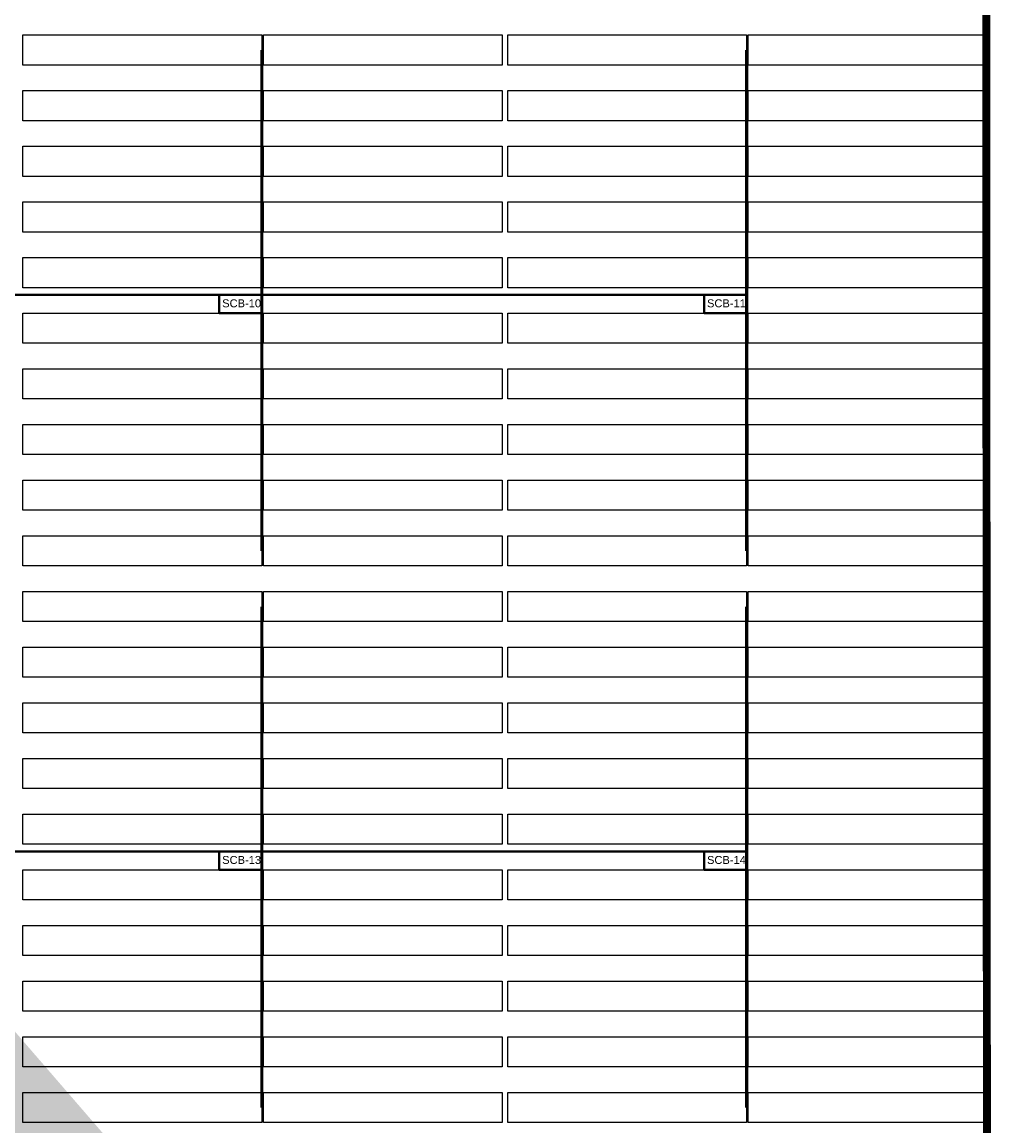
# Model space of a CAD drawing. Header units: inches. Extents: x 727810 to 1461440, y 2714588 to 5435005.
# Tile 177 of 233: x 729642 to 729764, y 2715964 to 2716103. Entities that reach past the tile are written whole.
import ezdxf

# ---------------------------------------------------------------- set-up
doc = ezdxf.new("R2010")
doc.units = ezdxf.units.IN
doc.header["$MEASUREMENT"] = 0
for name, color, linetype in [('DETAILS', 7, 'Continuous'), ('Inverter Room', 7, 'Continuous'), ('POLYLINE', 3, 'Continuous'), ('Saatvik', 5, 'Continuous'), ('SCB', 7, 'Continuous'), ('tranch', 7, 'Continuous')]:
    doc.layers.add(name, color=color, linetype=linetype)
doc.styles.add('ROMANS', font='ROMANS.shx', dxfattribs={"height": 10})
doc.styles.get("Standard").update_dxf_attribs({"font": 'arial.ttf'})
doc.dimstyles.new('ROMANS$7', dxfattribs={"dimscale": 100, "dimtxt": 2.5, "dimasz": 2, "dimexe": 20, "dimexo": 20, "dimgap": 0.5, "dimtad": 1, "dimdec": 0, "dimrnd": 5, "dimzin": 0, "dimdsep": 46, "dimtxsty": 'ROMANS', "dimcen": 0.09, "dimdle": 20, "dimclrd": 256, "dimclre": 256, "dimclrt": 3, "dimadec": 0, "dimazin": 0, "dimtfac": 20, "dimtdec": 0, "dimtix": 1, "dimtmove": 2, "dimatfit": 3, "dimfxl": 1, "dimtolj": 1, "dimtzin": 0, "dimarcsym": 0})

msp = doc.modelspace()

# ---------------------------------------------------------------- linework, layer by layer
at = {"layer": 'DETAILS', "color": 6, "lineweight": 40}
for p, q in [((729733.26715, 2716068.46281), (729611.73482, 2716068.46281)), ((729733.26715, 2716068.46281), (729611.73482, 2716068.46281)), ((729733.26715, 2715998.46281), (729611.73482, 2715998.46281)), ((729733.26715, 2715998.46281), (729611.73482, 2715998.46281))]:
    msp.add_line(p, q, dxfattribs=at)
at = {"layer": 'POLYLINE', "color": 0, "lineweight": 40, "const_width": 1}
msp.add_lwpolyline([(729577.5679, 2716323.72602), (729763.25862, 2716311.47521), (729763.5699, 2715822.96764), (729702.4299, 2715822.96764), (729702.21607, 2715787.38397), (729632.93168, 2715787.41129), (729632.26477, 2715809.23506), (729577.96813, 2715809.24433), (729577.5679, 2716323.72602)], dxfattribs=at)
at = {"layer": 'Saatvik', "color": 5}
for points in [[(729642.26715, 2716101.1612), (729672.30715, 2716101.1612), (729672.30715, 2716097.3612), (729642.26715, 2716097.3612), (729642.26715, 2716101.1612)], [(729672.50715, 2716101.1612), (729702.54715, 2716101.1612), (729702.54715, 2716097.3612), (729672.50715, 2716097.3612), (729672.50715, 2716101.1612)], [(729703.22715, 2716101.1612), (729733.26715, 2716101.1612), (729733.26715, 2716097.3612), (729703.22715, 2716097.3612), (729703.22715, 2716101.1612)], [(729733.46715, 2716101.1612), (729763.50715, 2716101.1612), (729763.50715, 2716097.3612), (729733.46715, 2716097.3612), (729733.46715, 2716101.1612)], [(729642.26715, 2716094.1612), (729672.30715, 2716094.1612), (729672.30715, 2716090.3612), (729642.26715, 2716090.3612), (729642.26715, 2716094.1612)], [(729672.50715, 2716094.1612), (729702.54715, 2716094.1612), (729702.54715, 2716090.3612), (729672.50715, 2716090.3612), (729672.50715, 2716094.1612)], [(729703.22715, 2716094.1612), (729733.26715, 2716094.1612), (729733.26715, 2716090.3612), (729703.22715, 2716090.3612), (729703.22715, 2716094.1612)], [(729733.46715, 2716094.1612), (729763.50715, 2716094.1612), (729763.50715, 2716090.3612), (729733.46715, 2716090.3612), (729733.46715, 2716094.1612)], [(729642.26715, 2716087.1612), (729672.30715, 2716087.1612), (729672.30715, 2716083.3612), (729642.26715, 2716083.3612), (729642.26715, 2716087.1612)], [(729672.50715, 2716087.1612), (729702.54715, 2716087.1612), (729702.54715, 2716083.3612), (729672.50715, 2716083.3612), (729672.50715, 2716087.1612)], [(729703.22715, 2716087.1612), (729733.26715, 2716087.1612), (729733.26715, 2716083.3612), (729703.22715, 2716083.3612), (729703.22715, 2716087.1612)], [(729733.46715, 2716087.1612), (729763.50715, 2716087.1612), (729763.50715, 2716083.3612), (729733.46715, 2716083.3612), (729733.46715, 2716087.1612)], [(729642.26715, 2716080.1612), (729672.30715, 2716080.1612), (729672.30715, 2716076.3612), (729642.26715, 2716076.3612), (729642.26715, 2716080.1612)], [(729672.50715, 2716080.1612), (729702.54715, 2716080.1612), (729702.54715, 2716076.3612), (729672.50715, 2716076.3612), (729672.50715, 2716080.1612)], [(729703.22715, 2716080.1612), (729733.26715, 2716080.1612), (729733.26715, 2716076.3612), (729703.22715, 2716076.3612), (729703.22715, 2716080.1612)], [(729733.46715, 2716080.1612), (729763.50715, 2716080.1612), (729763.50715, 2716076.3612), (729733.46715, 2716076.3612), (729733.46715, 2716080.1612)], [(729642.26715, 2716073.1612), (729672.30715, 2716073.1612), (729672.30715, 2716069.3612), (729642.26715, 2716069.3612), (729642.26715, 2716073.1612)], [(729672.50715, 2716073.1612), (729702.54715, 2716073.1612), (729702.54715, 2716069.3612), (729672.50715, 2716069.3612), (729672.50715, 2716073.1612)], [(729703.22715, 2716073.1612), (729733.26715, 2716073.1612), (729733.26715, 2716069.3612), (729703.22715, 2716069.3612), (729703.22715, 2716073.1612)], [(729733.46715, 2716073.1612), (729763.50715, 2716073.1612), (729763.50715, 2716069.3612), (729733.46715, 2716069.3612), (729733.46715, 2716073.1612)], [(729642.26715, 2716066.1612), (729672.30715, 2716066.1612), (729672.30715, 2716062.3612), (729642.26715, 2716062.3612), (729642.26715, 2716066.1612)], [(729672.50715, 2716066.1612), (729702.54715, 2716066.1612), (729702.54715, 2716062.3612), (729672.50715, 2716062.3612), (729672.50715, 2716066.1612)], [(729703.22715, 2716066.1612), (729733.26715, 2716066.1612), (729733.26715, 2716062.3612), (729703.22715, 2716062.3612), (729703.22715, 2716066.1612)], [(729733.46715, 2716066.1612), (729763.50715, 2716066.1612), (729763.50715, 2716062.3612), (729733.46715, 2716062.3612), (729733.46715, 2716066.1612)], [(729642.26715, 2716059.1612), (729672.30715, 2716059.1612), (729672.30715, 2716055.3612), (729642.26715, 2716055.3612), (729642.26715, 2716059.1612)], [(729672.50715, 2716059.1612), (729702.54715, 2716059.1612), (729702.54715, 2716055.3612), (729672.50715, 2716055.3612), (729672.50715, 2716059.1612)], [(729703.22715, 2716059.1612), (729733.26715, 2716059.1612), (729733.26715, 2716055.3612), (729703.22715, 2716055.3612), (729703.22715, 2716059.1612)], [(729733.46715, 2716059.1612), (729763.50715, 2716059.1612), (729763.50715, 2716055.3612), (729733.46715, 2716055.3612), (729733.46715, 2716059.1612)], [(729642.26715, 2716052.1612), (729672.30715, 2716052.1612), (729672.30715, 2716048.3612), (729642.26715, 2716048.3612), (729642.26715, 2716052.1612)], [(729672.50715, 2716052.1612), (729702.54715, 2716052.1612), (729702.54715, 2716048.3612), (729672.50715, 2716048.3612), (729672.50715, 2716052.1612)], [(729703.22715, 2716052.1612), (729733.26715, 2716052.1612), (729733.26715, 2716048.3612), (729703.22715, 2716048.3612), (729703.22715, 2716052.1612)], [(729733.46715, 2716052.1612), (729763.50715, 2716052.1612), (729763.50715, 2716048.3612), (729733.46715, 2716048.3612), (729733.46715, 2716052.1612)], [(729642.26715, 2716045.1612), (729672.30715, 2716045.1612), (729672.30715, 2716041.3612), (729642.26715, 2716041.3612), (729642.26715, 2716045.1612)], [(729672.50715, 2716045.1612), (729702.54715, 2716045.1612), (729702.54715, 2716041.3612), (729672.50715, 2716041.3612), (729672.50715, 2716045.1612)], [(729703.22715, 2716045.1612), (729733.26715, 2716045.1612), (729733.26715, 2716041.3612), (729703.22715, 2716041.3612), (729703.22715, 2716045.1612)], [(729733.46715, 2716045.1612), (729763.50715, 2716045.1612), (729763.50715, 2716041.3612), (729733.46715, 2716041.3612), (729733.46715, 2716045.1612)], [(729642.26715, 2716038.1612), (729672.30715, 2716038.1612), (729672.30715, 2716034.3612), (729642.26715, 2716034.3612), (729642.26715, 2716038.1612)], [(729672.50715, 2716038.1612), (729702.54715, 2716038.1612), (729702.54715, 2716034.3612), (729672.50715, 2716034.3612), (729672.50715, 2716038.1612)], [(729703.22715, 2716038.1612), (729733.26715, 2716038.1612), (729733.26715, 2716034.3612), (729703.22715, 2716034.3612), (729703.22715, 2716038.1612)], [(729733.46715, 2716038.1612), (729763.50715, 2716038.1612), (729763.50715, 2716034.3612), (729733.46715, 2716034.3612), (729733.46715, 2716038.1612)], [(729642.26715, 2716031.1612), (729672.30715, 2716031.1612), (729672.30715, 2716027.3612), (729642.26715, 2716027.3612), (729642.26715, 2716031.1612)], [(729672.50715, 2716031.1612), (729702.54715, 2716031.1612), (729702.54715, 2716027.3612), (729672.50715, 2716027.3612), (729672.50715, 2716031.1612)], [(729703.22715, 2716031.1612), (729733.26715, 2716031.1612), (729733.26715, 2716027.3612), (729703.22715, 2716027.3612), (729703.22715, 2716031.1612)], [(729733.46715, 2716031.1612), (729763.50715, 2716031.1612), (729763.50715, 2716027.3612), (729733.46715, 2716027.3612), (729733.46715, 2716031.1612)], [(729642.26715, 2716024.1612), (729672.30715, 2716024.1612), (729672.30715, 2716020.3612), (729642.26715, 2716020.3612), (729642.26715, 2716024.1612)], [(729672.50715, 2716024.1612), (729702.54715, 2716024.1612), (729702.54715, 2716020.3612), (729672.50715, 2716020.3612), (729672.50715, 2716024.1612)], [(729703.22715, 2716024.1612), (729733.26715, 2716024.1612), (729733.26715, 2716020.3612), (729703.22715, 2716020.3612), (729703.22715, 2716024.1612)], [(729733.46715, 2716024.1612), (729763.50715, 2716024.1612), (729763.50715, 2716020.3612), (729733.46715, 2716020.3612), (729733.46715, 2716024.1612)], [(729642.26715, 2716017.1612), (729672.30715, 2716017.1612), (729672.30715, 2716013.3612), (729642.26715, 2716013.3612), (729642.26715, 2716017.1612)], [(729672.50715, 2716017.1612), (729702.54715, 2716017.1612), (729702.54715, 2716013.3612), (729672.50715, 2716013.3612), (729672.50715, 2716017.1612)], [(729703.22715, 2716017.1612), (729733.26715, 2716017.1612), (729733.26715, 2716013.3612), (729703.22715, 2716013.3612), (729703.22715, 2716017.1612)], [(729733.46715, 2716017.1612), (729763.50715, 2716017.1612), (729763.50715, 2716013.3612), (729733.46715, 2716013.3612), (729733.46715, 2716017.1612)], [(729642.26715, 2716010.1612), (729672.30715, 2716010.1612), (729672.30715, 2716006.3612), (729642.26715, 2716006.3612), (729642.26715, 2716010.1612)], [(729672.50715, 2716010.1612), (729702.54715, 2716010.1612), (729702.54715, 2716006.3612), (729672.50715, 2716006.3612), (729672.50715, 2716010.1612)], [(729703.22715, 2716010.1612), (729733.26715, 2716010.1612), (729733.26715, 2716006.3612), (729703.22715, 2716006.3612), (729703.22715, 2716010.1612)], [(729733.46715, 2716010.1612), (729763.50715, 2716010.1612), (729763.50715, 2716006.3612), (729733.46715, 2716006.3612), (729733.46715, 2716010.1612)], [(729642.26715, 2716003.1612), (729672.30715, 2716003.1612), (729672.30715, 2715999.3612), (729642.26715, 2715999.3612), (729642.26715, 2716003.1612)], [(729672.50715, 2716003.1612), (729702.54715, 2716003.1612), (729702.54715, 2715999.3612), (729672.50715, 2715999.3612), (729672.50715, 2716003.1612)], [(729703.22715, 2716003.1612), (729733.26715, 2716003.1612), (729733.26715, 2715999.3612), (729703.22715, 2715999.3612), (729703.22715, 2716003.1612)], [(729733.46715, 2716003.1612), (729763.50715, 2716003.1612), (729763.50715, 2715999.3612), (729733.46715, 2715999.3612), (729733.46715, 2716003.1612)], [(729642.26715, 2715996.1612), (729672.30715, 2715996.1612), (729672.30715, 2715992.3612), (729642.26715, 2715992.3612), (729642.26715, 2715996.1612)], [(729672.50715, 2715996.1612), (729702.54715, 2715996.1612), (729702.54715, 2715992.3612), (729672.50715, 2715992.3612), (729672.50715, 2715996.1612)], [(729703.22715, 2715996.1612), (729733.26715, 2715996.1612), (729733.26715, 2715992.3612), (729703.22715, 2715992.3612), (729703.22715, 2715996.1612)], [(729733.46715, 2715996.1612), (729763.50715, 2715996.1612), (729763.50715, 2715992.3612), (729733.46715, 2715992.3612), (729733.46715, 2715996.1612)], [(729642.26715, 2715989.1612), (729672.30715, 2715989.1612), (729672.30715, 2715985.3612), (729642.26715, 2715985.3612), (729642.26715, 2715989.1612)], [(729672.50715, 2715989.1612), (729702.54715, 2715989.1612), (729702.54715, 2715985.3612), (729672.50715, 2715985.3612), (729672.50715, 2715989.1612)], [(729703.22715, 2715989.1612), (729733.26715, 2715989.1612), (729733.26715, 2715985.3612), (729703.22715, 2715985.3612), (729703.22715, 2715989.1612)], [(729733.46715, 2715989.1612), (729763.50715, 2715989.1612), (729763.50715, 2715985.3612), (729733.46715, 2715985.3612), (729733.46715, 2715989.1612)], [(729642.26715, 2715982.1612), (729672.30715, 2715982.1612), (729672.30715, 2715978.3612), (729642.26715, 2715978.3612), (729642.26715, 2715982.1612)], [(729672.50715, 2715982.1612), (729702.54715, 2715982.1612), (729702.54715, 2715978.3612), (729672.50715, 2715978.3612), (729672.50715, 2715982.1612)], [(729703.22715, 2715982.1612), (729733.26715, 2715982.1612), (729733.26715, 2715978.3612), (729703.22715, 2715978.3612), (729703.22715, 2715982.1612)], [(729733.46715, 2715982.1612), (729763.50715, 2715982.1612), (729763.50715, 2715978.3612), (729733.46715, 2715978.3612), (729733.46715, 2715982.1612)], [(729642.26715, 2715975.1612), (729672.30715, 2715975.1612), (729672.30715, 2715971.3612), (729642.26715, 2715971.3612), (729642.26715, 2715975.1612)], [(729672.50715, 2715975.1612), (729702.54715, 2715975.1612), (729702.54715, 2715971.3612), (729672.50715, 2715971.3612), (729672.50715, 2715975.1612)], [(729703.22715, 2715975.1612), (729733.26715, 2715975.1612), (729733.26715, 2715971.3612), (729703.22715, 2715971.3612), (729703.22715, 2715975.1612)], [(729733.46715, 2715975.1612), (729763.50715, 2715975.1612), (729763.50715, 2715971.3612), (729733.46715, 2715971.3612), (729733.46715, 2715975.1612)], [(729642.26715, 2715968.1612), (729672.30715, 2715968.1612), (729672.30715, 2715964.3612), (729642.26715, 2715964.3612), (729642.26715, 2715968.1612)], [(729672.50715, 2715968.1612), (729702.54715, 2715968.1612), (729702.54715, 2715964.3612), (729672.50715, 2715964.3612), (729672.50715, 2715968.1612)], [(729703.22715, 2715968.1612), (729733.26715, 2715968.1612), (729733.26715, 2715964.3612), (729703.22715, 2715964.3612), (729703.22715, 2715968.1612)], [(729733.46715, 2715968.1612), (729763.50715, 2715968.1612), (729763.50715, 2715964.3612), (729733.46715, 2715964.3612), (729733.46715, 2715968.1612)]]:
    msp.add_lwpolyline(points, dxfattribs=at)
at = {"layer": 'SCB', "lineweight": 40}
for points in [[(729666.9672, 2716068.46281), (729672.30715, 2716068.46281), (729672.30715, 2716066.1612), (729666.9672, 2716066.1612)], [(729727.9272, 2716068.46281), (729733.26715, 2716068.46281), (729733.26715, 2716066.1612), (729727.9272, 2716066.1612)], [(729666.9672, 2715998.46281), (729672.30715, 2715998.46281), (729672.30715, 2715996.1612), (729666.9672, 2715996.1612)], [(729727.9272, 2715998.46281), (729733.26715, 2715998.46281), (729733.26715, 2715996.1612), (729727.9272, 2715996.1612)]]:
    msp.add_lwpolyline(points, close=True, dxfattribs=at)
at = {"layer": 'tranch', "const_width": 0.4}
for points in [[(729672.30715, 2716067.31201), (729672.30715, 2716099.2312)], [(729733.26715, 2716067.31201), (729733.26715, 2716099.2312)], [(729672.30715, 2716067.31201), (729672.30715, 2716036.2312)], [(729733.26715, 2716067.31201), (729733.26715, 2716036.2312)], [(729672.30715, 2715997.31201), (729672.30715, 2716029.2312)], [(729733.26715, 2715997.31201), (729733.26715, 2716029.2312)], [(729672.30715, 2715997.31201), (729672.30715, 2715966.2312)], [(729733.26715, 2715997.31201), (729733.26715, 2715966.2312)]]:
    msp.add_lwpolyline(points, dxfattribs=at)

# ---------------------------------------------------------------- texts
at = {"layer": 'SCB', "color": 7, "lineweight": 40, "char_height": 1, "attachment_point": 1}
for s, insert in [('SCB-10', (729667.32553, 2716067.89231)), ('SCB-10', (729667.32553, 2716067.89231)), ('SCB-11', (729728.28553, 2716067.89231)), ('SCB-11', (729728.28553, 2716067.89231)), ('SCB-13', (729667.32553, 2715997.89231)), ('SCB-13', (729667.32553, 2715997.89231)), ('SCB-14', (729728.28553, 2715997.89231)), ('SCB-14', (729728.28553, 2715997.89231))]:
    msp.add_mtext_dynamic_manual_height_columns(s, width=10.9628712, gutter_width=20.36957, heights=[0], dxfattribs=dict(at, insert=insert))

# ---------------------------------------------------------------- leaders
at = {"layer": 'Inverter Room', "ltscale": 0.5}
for points in [[(729918.47412, 2716084.59473, 0.36728), (729917.79382, 2716085.19588, 0.36728), (729917.40764, 2716085.19032, 0.36728)], [(729541.72333, 2716094.52276, 0.43898), (729542.20265, 2716094.86546, 0.43898), (729542.40656, 2716094.86546, 0.43898)], [(729541.72334, 2716090.92276, 0.21136), (729542.22502, 2716090.10463, 0.21136), (729542.55517, 2716090.10999, 0.21136)]]:
    msp.add_leader(points, dimstyle='ROMANS$7', override={"dimtxt": 150, "dimgap": 0.5, "dimtad": 0, "dimtfill": 1, "dimarcsym": 1}, dxfattribs=at)

doc.saveas('drawing.dxf')
